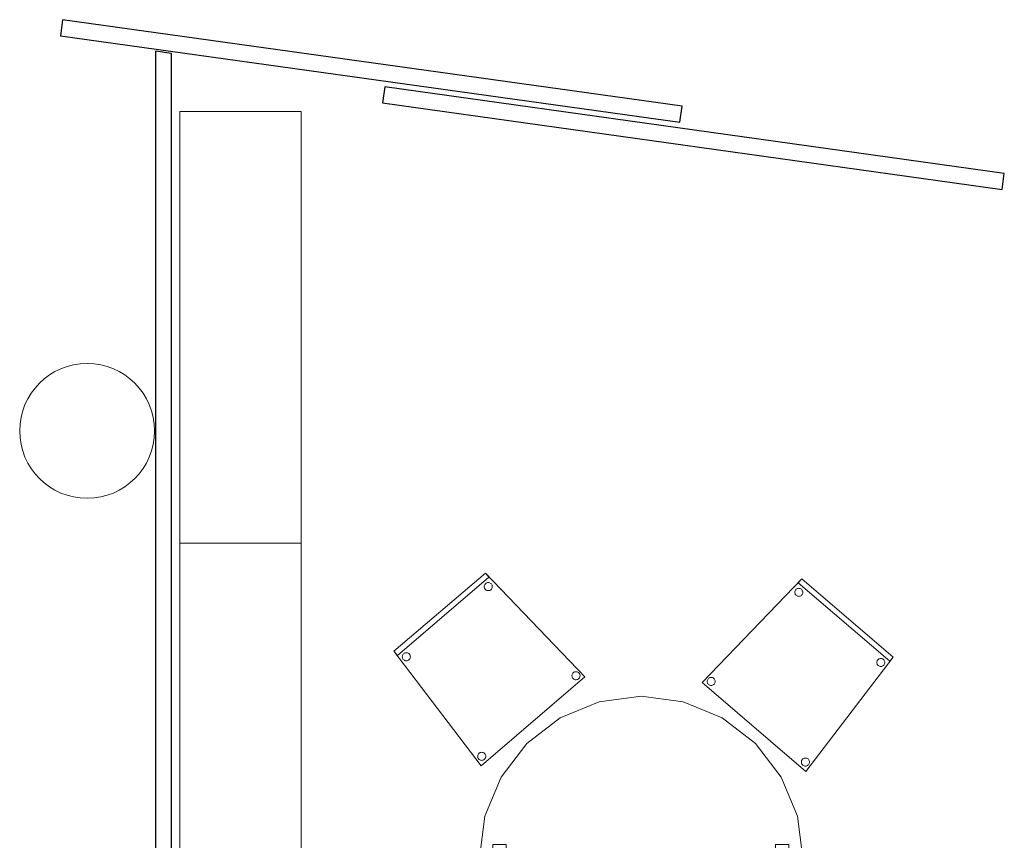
# Model space of a CAD drawing. Header units: metres. Extents: x 391.1 to 430.4, y 12.7 to 28.4.
# Tile 30 of 79: x 405.6 to 409.2, y 16.3 to 19.3. Entities that reach past the tile are written whole.
import ezdxf

# ---------------------------------------------------------------- set-up
doc = ezdxf.new("R2010")
doc.units = ezdxf.units.M
for name, color, linetype, lineweight in [('02_MOBILIARIO', 7, 'Continuous', 18), ('A-COLS-____-MCUT', 7, 'Continuous', 18), ('A-COLS-____-OTLN', 7, 'Continuous', 18), ('A-DETL-____-MBND', 7, 'Continuous', 18), ('A-WALL-____-MCUT', 7, 'Continuous', 25), ('A-WALL-____-OTLN', 7, 'Continuous', 25), ('Mobiliario', 7, 'Continuous', 18)]:
    doc.layers.add(name, color=color, linetype=linetype, lineweight=lineweight)

# ---------------------------------------------------------------- blocks, each defined once
blk = doc.blocks.new('Family - Mampara PB-155335-02_CLI_AIRE_P0')
at = {"layer": 'A-WALL-____-MCUT', "color": 253, "true_color": 0xaaaaaa}
for p, q in [((0.0086, 0.06), (0, 0)), ((6.0081, 0.06), (0.0086, 0.06)), ((6.0081, 0), (6.0081, 0.06)), ((0, 0), (6.0081, 0))]:
    blk.add_line(p, q, dxfattribs=at)
at = {"layer": 'A-WALL-____-OTLN', "color": 253, "true_color": 0xaaaaaa}
for p, q in [((0.0086, 0.06), (0, 0)), ((6.0081, 0.06), (0.0086, 0.06)), ((6.0081, 0), (6.0081, 0.06)), ((0, 0), (6.0081, 0))]:
    blk.add_line(p, q, dxfattribs=at)
at = {"layer": 'A-WALL-____-OTLN', "color": 253, "lineweight": 18, "true_color": 0xaaaaaa}
blk.add_line((0, 0), (6.0081, 0), dxfattribs=at)
blk = doc.blocks.new('Family - Porta PB-155453-02_CLI_AIRE_P0')
at = {"layer": 'A-WALL-____-MCUT', "color": 253, "true_color": 0xaaaaaa}
for p, q in [((2.32, 0.06), (0, 0.06)), ((0, 0.06), (0, 0)), ((2.32, 0), (2.32, 0.06)), ((0, 0), (2.32, 0))]:
    blk.add_line(p, q, dxfattribs=at)
at = {"layer": 'A-WALL-____-OTLN', "color": 253, "true_color": 0xaaaaaa}
for p, q in [((2.32, 0.06), (0, 0.06)), ((0, 0.06), (0, 0)), ((2.32, 0), (2.32, 0.06)), ((0, 0), (2.32, 0))]:
    blk.add_line(p, q, dxfattribs=at)
at = {"layer": 'A-WALL-____-OTLN', "color": 253, "lineweight": 18, "true_color": 0xaaaaaa}
blk.add_line((0, 0), (2.32, 0), dxfattribs=at)
blk = doc.blocks.new('Family - Armai 160x45_PB-155459-02_CLI_AIRE_P0')
at = {"layer": '02_MOBILIARIO', "color": 253, "true_color": 0xaaaaaa}
for p, q in [((0, 1.6), (0.45, 1.6)), ((0, 0), (0, 1.6)), ((0.45, 1.6), (0.45, 0)), ((0.45, 0), (0, 0))]:
    blk.add_line(p, q, dxfattribs=at)
at = {"layer": 'Mobiliario', "color": 253, "true_color": 0xaaaaaa}
for p, q in [((0.45, 1.6), (0, 1.6)), ((0, 1.6), (0, 0)), ((0.45, 0), (0.45, 1.6)), ((0, 0), (0.45, 0))]:
    blk.add_line(p, q, dxfattribs=at)
blk = doc.blocks.new('Family - Porta PB-155539-02_CLI_AIRE_P0')
at = {"layer": 'A-WALL-____-MCUT', "color": 253, "true_color": 0xaaaaaa}
for p, q in [((2.32, 0.06), (0, 0.06)), ((0, 0.06), (0, 0)), ((2.32, 0), (2.32, 0.06)), ((0, 0), (2.32, 0))]:
    blk.add_line(p, q, dxfattribs=at)
at = {"layer": 'A-WALL-____-OTLN', "color": 253, "true_color": 0xaaaaaa}
for p, q in [((2.32, 0.06), (0, 0.06)), ((0, 0.06), (0, 0)), ((2.32, 0), (2.32, 0.06)), ((0, 0), (2.32, 0))]:
    blk.add_line(p, q, dxfattribs=at)
at = {"layer": 'A-WALL-____-OTLN', "color": 253, "lineweight": 18, "true_color": 0xaaaaaa}
blk.add_line((0, 0), (2.32, 0), dxfattribs=at)
blk = doc.blocks.new('Family - Armai 160x45_PB-155543-02_CLI_AIRE_P0')
at = {"layer": '02_MOBILIARIO', "color": 253, "true_color": 0xaaaaaa}
for p, q in [((0, 1.6), (0.45, 1.6)), ((0, 0), (0, 1.6)), ((0.45, 1.6), (0.45, 0)), ((0.45, 0), (0, 0))]:
    blk.add_line(p, q, dxfattribs=at)
at = {"layer": 'Mobiliario', "color": 253, "true_color": 0xaaaaaa}
for p, q in [((0.45, 1.6), (0, 1.6)), ((0, 1.6), (0, 0)), ((0.45, 0), (0.45, 1.6)), ((0, 0), (0.45, 0))]:
    blk.add_line(p, q, dxfattribs=at)
blk = doc.blocks.new('Family - Cadira confident_PB-155622-02_CLI_AIRE_P0')
at = {"layer": 'A-DETL-____-MBND', "color": 253, "true_color": 0xaaaaaa}
for p, q in [((0, 0.3293), (0.369, 0.7145)), ((0.369, 0.7145), (0, 0.3293)), ((0.356, 0.6993), (0.369, 0.7145)), ((0.369, 0.7145), (0.356, 0.6993)), ((0.6953, 0.409), (0.356, 0.6993)), ((0.356, 0.6993), (0.6953, 0.409)), ((0.369, 0.7145), (0.7083, 0.4242)), ((0.7083, 0.4242), (0.369, 0.7145)), ((0.369, 0.7145), (0.7083, 0.4242)), ((0.7083, 0.4242), (0.369, 0.7145)), ((0.3435, 0.6643), (0.3438, 0.6669)), ((0.3438, 0.6669), (0.3435, 0.6643)), ((0.3437, 0.6617), (0.3435, 0.6643)), ((0.3435, 0.6643), (0.3437, 0.6617)), ((0.3444, 0.6592), (0.3437, 0.6617)), ((0.3437, 0.6617), (0.3444, 0.6592)), ((0.3438, 0.6669), (0.3444, 0.6694)), ((0.3444, 0.6694), (0.3438, 0.6669)), ((0.3444, 0.6694), (0.3456, 0.6718)), ((0.3456, 0.6718), (0.3444, 0.6694)), ((0.3454, 0.6568), (0.3444, 0.6592)), ((0.3444, 0.6592), (0.3454, 0.6568)), ((0.3456, 0.6718), (0.3471, 0.6739)), ((0.3471, 0.6739), (0.3456, 0.6718)), ((0.3471, 0.6739), (0.3489, 0.6757)), ((0.3489, 0.6757), (0.3471, 0.6739)), ((0.3489, 0.6757), (0.3511, 0.6772)), ((0.3511, 0.6772), (0.3489, 0.6757)), ((0.3511, 0.6772), (0.3535, 0.6783)), ((0.3535, 0.6783), (0.3511, 0.6772)), ((0.3535, 0.6783), (0.356, 0.6789)), ((0.356, 0.6789), (0.3535, 0.6783)), ((0.356, 0.6789), (0.3586, 0.6791)), ((0.3586, 0.6791), (0.356, 0.6789)), ((0.3586, 0.6791), (0.3612, 0.6789)), ((0.3612, 0.6789), (0.3586, 0.6791)), ((0.3612, 0.6789), (0.3637, 0.6782)), ((0.3637, 0.6782), (0.3612, 0.6789)), ((0.3637, 0.6782), (0.366, 0.677)), ((0.366, 0.677), (0.3637, 0.6782)), ((0.366, 0.677), (0.3681, 0.6755)), ((0.3681, 0.6755), (0.366, 0.677)), ((0.3681, 0.6755), (0.37, 0.6737)), ((0.37, 0.6737), (0.3681, 0.6755)), ((0.37, 0.6737), (0.3714, 0.6715)), ((0.3714, 0.6715), (0.37, 0.6737)), ((0.3724, 0.6589), (0.3713, 0.6566)), ((0.3713, 0.6566), (0.3724, 0.6589)), ((0.3714, 0.6715), (0.3725, 0.6692)), ((0.3725, 0.6692), (0.3714, 0.6715)), ((0.3731, 0.6615), (0.3724, 0.6589)), ((0.3724, 0.6589), (0.3731, 0.6615)), ((0.3725, 0.6692), (0.3732, 0.6666)), ((0.3732, 0.6666), (0.3725, 0.6692)), ((0.3734, 0.664), (0.3731, 0.6615)), ((0.3731, 0.6615), (0.3734, 0.664)), ((0.3732, 0.6666), (0.3734, 0.664)), ((0.3734, 0.664), (0.3732, 0.6666)), ((0.3469, 0.6547), (0.3454, 0.6568)), ((0.3454, 0.6568), (0.3469, 0.6547)), ((0.3487, 0.6528), (0.3469, 0.6547)), ((0.3469, 0.6547), (0.3487, 0.6528)), ((0.3508, 0.6513), (0.3487, 0.6528)), ((0.3487, 0.6528), (0.3508, 0.6513)), ((0.3532, 0.6502), (0.3508, 0.6513)), ((0.3508, 0.6513), (0.3532, 0.6502)), ((0.3557, 0.6495), (0.3532, 0.6502)), ((0.3532, 0.6502), (0.3557, 0.6495)), ((0.3583, 0.6492), (0.3557, 0.6495)), ((0.3557, 0.6495), (0.3583, 0.6492)), ((0.3609, 0.6494), (0.3583, 0.6492)), ((0.3583, 0.6492), (0.3609, 0.6494)), ((0.3634, 0.6501), (0.3609, 0.6494)), ((0.3609, 0.6494), (0.3634, 0.6501)), ((0.3658, 0.6512), (0.3634, 0.6501)), ((0.3634, 0.6501), (0.3658, 0.6512)), ((0.3679, 0.6527), (0.3658, 0.6512)), ((0.3658, 0.6512), (0.3679, 0.6527)), ((0.3698, 0.6545), (0.3679, 0.6527)), ((0.3679, 0.6527), (0.3698, 0.6545)), ((0.3713, 0.6566), (0.3698, 0.6545)), ((0.3698, 0.6545), (0.3713, 0.6566)), ((0.7083, 0.4242), (0.3849, 0)), ((0.3849, 0), (0.7083, 0.4242)), ((0.6475, 0.4043), (0.6477, 0.4069)), ((0.6477, 0.4069), (0.6475, 0.4043)), ((0.6477, 0.4017), (0.6475, 0.4043)), ((0.6475, 0.4043), (0.6477, 0.4017)), ((0.6477, 0.4069), (0.6484, 0.4094)), ((0.6484, 0.4094), (0.6477, 0.4069)), ((0.6483, 0.3992), (0.6477, 0.4017)), ((0.6477, 0.4017), (0.6483, 0.3992)), ((0.6484, 0.4094), (0.6495, 0.4118)), ((0.6495, 0.4118), (0.6484, 0.4094)), ((0.6495, 0.4118), (0.651, 0.4139)), ((0.651, 0.4139), (0.6495, 0.4118)), ((0.651, 0.4139), (0.6529, 0.4157)), ((0.6529, 0.4157), (0.651, 0.4139)), ((0.6529, 0.4157), (0.655, 0.4172)), ((0.655, 0.4172), (0.6529, 0.4157)), ((0.655, 0.4172), (0.6574, 0.4182)), ((0.6574, 0.4182), (0.655, 0.4172)), ((0.6574, 0.4182), (0.6599, 0.4189)), ((0.6599, 0.4189), (0.6574, 0.4182)), ((0.6599, 0.4189), (0.6625, 0.4191)), ((0.6625, 0.4191), (0.6599, 0.4189)), ((0.6625, 0.4191), (0.6651, 0.4188)), ((0.6651, 0.4188), (0.6625, 0.4191)), ((0.6651, 0.4188), (0.6676, 0.4181)), ((0.6676, 0.4181), (0.6651, 0.4188)), ((0.6676, 0.4181), (0.67, 0.417)), ((0.67, 0.417), (0.6676, 0.4181)), ((0.67, 0.417), (0.6721, 0.4155)), ((0.6721, 0.4155), (0.67, 0.417)), ((0.6721, 0.4155), (0.6739, 0.4137)), ((0.6739, 0.4137), (0.6721, 0.4155)), ((0.6739, 0.4137), (0.6754, 0.4115)), ((0.6754, 0.4115), (0.6739, 0.4137)), ((0.6754, 0.4115), (0.6765, 0.4091)), ((0.6765, 0.4091), (0.6754, 0.4115)), ((0.6765, 0.4091), (0.6771, 0.4066)), ((0.6771, 0.4066), (0.6765, 0.4091)), ((0.6771, 0.4066), (0.6773, 0.404)), ((0.6773, 0.404), (0.6771, 0.4066)), ((0.6773, 0.404), (0.6771, 0.4014)), ((0.6771, 0.4014), (0.6773, 0.404)), ((0.7083, 0.4242), (0.6953, 0.409)), ((0.6953, 0.409), (0.7083, 0.4242)), ((0.6494, 0.3968), (0.6483, 0.3992)), ((0.6483, 0.3992), (0.6494, 0.3968)), ((0.6509, 0.3947), (0.6494, 0.3968)), ((0.6494, 0.3968), (0.6509, 0.3947)), ((0.6527, 0.3928), (0.6509, 0.3947)), ((0.6509, 0.3947), (0.6527, 0.3928)), ((0.6548, 0.3913), (0.6527, 0.3928)), ((0.6527, 0.3928), (0.6548, 0.3913)), ((0.6571, 0.3902), (0.6548, 0.3913)), ((0.6548, 0.3913), (0.6571, 0.3902)), ((0.6597, 0.3895), (0.6571, 0.3902)), ((0.6571, 0.3902), (0.6597, 0.3895)), ((0.6622, 0.3892), (0.6597, 0.3895)), ((0.6597, 0.3895), (0.6622, 0.3892)), ((0.6648, 0.3894), (0.6622, 0.3892)), ((0.6622, 0.3892), (0.6648, 0.3894)), ((0.6674, 0.3901), (0.6648, 0.3894)), ((0.6648, 0.3894), (0.6674, 0.3901)), ((0.6697, 0.3912), (0.6674, 0.3901)), ((0.6674, 0.3901), (0.6697, 0.3912)), ((0.6719, 0.3926), (0.6697, 0.3912)), ((0.6697, 0.3912), (0.6719, 0.3926)), ((0.6737, 0.3944), (0.6719, 0.3926)), ((0.6719, 0.3926), (0.6737, 0.3944)), ((0.6753, 0.3966), (0.6737, 0.3944)), ((0.6737, 0.3944), (0.6753, 0.3966)), ((0.6764, 0.3989), (0.6753, 0.3966)), ((0.6753, 0.3966), (0.6764, 0.3989)), ((0.6771, 0.4014), (0.6764, 0.3989)), ((0.6764, 0.3989), (0.6771, 0.4014)), ((0.3849, 0), (0, 0.3293)), ((0, 0.3293), (0.3849, 0)), ((0.0183, 0.334), (0.0186, 0.3366)), ((0.0186, 0.3366), (0.0183, 0.334)), ((0.0185, 0.3314), (0.0183, 0.334)), ((0.0183, 0.334), (0.0185, 0.3314)), ((0.0192, 0.3289), (0.0185, 0.3314)), ((0.0185, 0.3314), (0.0192, 0.3289)), ((0.0186, 0.3366), (0.0193, 0.3391)), ((0.0193, 0.3391), (0.0186, 0.3366)), ((0.0202, 0.3265), (0.0192, 0.3289)), ((0.0192, 0.3289), (0.0202, 0.3265)), ((0.0193, 0.3391), (0.0204, 0.3414)), ((0.0204, 0.3414), (0.0193, 0.3391)), ((0.0204, 0.3414), (0.0219, 0.3436)), ((0.0219, 0.3436), (0.0204, 0.3414)), ((0.0219, 0.3436), (0.0238, 0.3454)), ((0.0238, 0.3454), (0.0219, 0.3436)), ((0.0238, 0.3454), (0.0259, 0.3469)), ((0.0259, 0.3469), (0.0238, 0.3454)), ((0.0259, 0.3469), (0.0283, 0.3479)), ((0.0283, 0.3479), (0.0259, 0.3469)), ((0.0283, 0.3479), (0.0308, 0.3486)), ((0.0308, 0.3486), (0.0283, 0.3479)), ((0.0308, 0.3486), (0.0334, 0.3488)), ((0.0334, 0.3488), (0.0308, 0.3486)), ((0.0334, 0.3488), (0.036, 0.3485)), ((0.036, 0.3485), (0.0334, 0.3488)), ((0.036, 0.3485), (0.0385, 0.3478)), ((0.0385, 0.3478), (0.036, 0.3485)), ((0.0385, 0.3478), (0.0408, 0.3467)), ((0.0408, 0.3467), (0.0385, 0.3478)), ((0.0408, 0.3467), (0.043, 0.3452)), ((0.043, 0.3452), (0.0408, 0.3467)), ((0.043, 0.3452), (0.0448, 0.3433)), ((0.0448, 0.3433), (0.043, 0.3452)), ((0.0448, 0.3433), (0.0463, 0.3412)), ((0.0463, 0.3412), (0.0448, 0.3433)), ((0.0472, 0.3286), (0.0461, 0.3263)), ((0.0461, 0.3263), (0.0472, 0.3286)), ((0.0463, 0.3412), (0.0473, 0.3388)), ((0.0473, 0.3388), (0.0463, 0.3412)), ((0.0479, 0.3311), (0.0472, 0.3286)), ((0.0472, 0.3286), (0.0479, 0.3311)), ((0.0473, 0.3388), (0.048, 0.3363)), ((0.048, 0.3363), (0.0473, 0.3388)), ((0.0482, 0.3337), (0.0479, 0.3311)), ((0.0479, 0.3311), (0.0482, 0.3337)), ((0.048, 0.3363), (0.0482, 0.3337)), ((0.0482, 0.3337), (0.048, 0.3363)), ((0.0217, 0.3244), (0.0202, 0.3265)), ((0.0202, 0.3265), (0.0217, 0.3244)), ((0.0235, 0.3225), (0.0217, 0.3244)), ((0.0217, 0.3244), (0.0235, 0.3225)), ((0.0257, 0.321), (0.0235, 0.3225)), ((0.0235, 0.3225), (0.0257, 0.321)), ((0.028, 0.3199), (0.0257, 0.321)), ((0.0257, 0.321), (0.028, 0.3199)), ((0.0305, 0.3192), (0.028, 0.3199)), ((0.028, 0.3199), (0.0305, 0.3192)), ((0.0331, 0.3189), (0.0305, 0.3192)), ((0.0305, 0.3192), (0.0331, 0.3189)), ((0.0357, 0.3191), (0.0331, 0.3189)), ((0.0331, 0.3189), (0.0357, 0.3191)), ((0.0382, 0.3198), (0.0357, 0.3191)), ((0.0357, 0.3191), (0.0382, 0.3198)), ((0.0406, 0.3208), (0.0382, 0.3198)), ((0.0382, 0.3198), (0.0406, 0.3208)), ((0.0427, 0.3223), (0.0406, 0.3208)), ((0.0406, 0.3208), (0.0427, 0.3223)), ((0.0446, 0.3241), (0.0427, 0.3223)), ((0.0427, 0.3223), (0.0446, 0.3241)), ((0.0461, 0.3263), (0.0446, 0.3241)), ((0.0446, 0.3241), (0.0461, 0.3263)), ((0.3679, 0.035), (0.3681, 0.0376)), ((0.3681, 0.0376), (0.3679, 0.035)), ((0.3681, 0.0376), (0.3688, 0.0401)), ((0.3688, 0.0401), (0.3681, 0.0376)), ((0.3688, 0.0401), (0.3699, 0.0424)), ((0.3699, 0.0424), (0.3688, 0.0401)), ((0.3699, 0.0424), (0.3714, 0.0445)), ((0.3714, 0.0445), (0.3699, 0.0424)), ((0.3714, 0.0445), (0.3733, 0.0464)), ((0.3733, 0.0464), (0.3714, 0.0445)), ((0.3733, 0.0464), (0.3755, 0.0478)), ((0.3755, 0.0478), (0.3733, 0.0464)), ((0.3755, 0.0478), (0.3778, 0.0489)), ((0.3778, 0.0489), (0.3755, 0.0478)), ((0.3778, 0.0489), (0.3803, 0.0496)), ((0.3803, 0.0496), (0.3778, 0.0489)), ((0.3803, 0.0496), (0.3829, 0.0498)), ((0.3829, 0.0498), (0.3803, 0.0496)), ((0.3829, 0.0498), (0.3855, 0.0495)), ((0.3855, 0.0495), (0.3829, 0.0498)), ((0.3855, 0.0495), (0.388, 0.0488)), ((0.388, 0.0488), (0.3855, 0.0495)), ((0.388, 0.0488), (0.3904, 0.0477)), ((0.3904, 0.0477), (0.388, 0.0488)), ((0.3904, 0.0477), (0.3925, 0.0462)), ((0.3925, 0.0462), (0.3904, 0.0477)), ((0.3925, 0.0462), (0.3943, 0.0443)), ((0.3943, 0.0443), (0.3925, 0.0462)), ((0.3943, 0.0443), (0.3958, 0.0422)), ((0.3958, 0.0422), (0.3943, 0.0443)), ((0.3958, 0.0422), (0.3969, 0.0398)), ((0.3969, 0.0398), (0.3958, 0.0422)), ((0.3969, 0.0398), (0.3975, 0.0373)), ((0.3975, 0.0373), (0.3969, 0.0398)), ((0.3975, 0.0373), (0.3977, 0.0347)), ((0.3977, 0.0347), (0.3975, 0.0373)), ((0.3681, 0.0324), (0.3679, 0.035)), ((0.3679, 0.035), (0.3681, 0.0324)), ((0.3687, 0.0298), (0.3681, 0.0324)), ((0.3681, 0.0324), (0.3687, 0.0298)), ((0.3698, 0.0275), (0.3687, 0.0298)), ((0.3687, 0.0298), (0.3698, 0.0275)), ((0.3713, 0.0253), (0.3698, 0.0275)), ((0.3698, 0.0275), (0.3713, 0.0253)), ((0.3731, 0.0235), (0.3713, 0.0253)), ((0.3713, 0.0253), (0.3731, 0.0235)), ((0.3752, 0.022), (0.3731, 0.0235)), ((0.3731, 0.0235), (0.3752, 0.022)), ((0.3776, 0.0208), (0.3752, 0.022)), ((0.3752, 0.022), (0.3776, 0.0208)), ((0.3801, 0.0201), (0.3776, 0.0208)), ((0.3776, 0.0208), (0.3801, 0.0201)), ((0.3827, 0.0199), (0.3801, 0.0201)), ((0.3801, 0.0201), (0.3827, 0.0199)), ((0.3852, 0.0201), (0.3827, 0.0199)), ((0.3827, 0.0199), (0.3852, 0.0201)), ((0.3878, 0.0207), (0.3852, 0.0201)), ((0.3852, 0.0201), (0.3878, 0.0207)), ((0.3901, 0.0218), (0.3878, 0.0207)), ((0.3878, 0.0207), (0.3901, 0.0218)), ((0.3923, 0.0233), (0.3901, 0.0218)), ((0.3901, 0.0218), (0.3923, 0.0233)), ((0.3941, 0.0251), (0.3923, 0.0233)), ((0.3923, 0.0233), (0.3941, 0.0251)), ((0.3957, 0.0272), (0.3941, 0.0251)), ((0.3941, 0.0251), (0.3957, 0.0272)), ((0.3968, 0.0296), (0.3957, 0.0272)), ((0.3957, 0.0272), (0.3968, 0.0296)), ((0.3975, 0.0321), (0.3968, 0.0296)), ((0.3968, 0.0296), (0.3975, 0.0321)), ((0.3977, 0.0347), (0.3975, 0.0321)), ((0.3975, 0.0321), (0.3977, 0.0347))]:
    blk.add_line(p, q, dxfattribs=at)
blk = doc.blocks.new('Family - Taula 240X120_PB-155700-02_CLI_AIRE_P0')
at = {"layer": 'A-DETL-____-MBND', "color": 253, "true_color": 0xaaaaaa}
for p, q in [((0.3, 2.3195), (0.4447, 2.3795)), ((0.4447, 2.3795), (0.3, 2.3195)), ((0.4447, 2.3795), (0.5999, 2.3999)), ((0.5999, 2.3999), (0.4447, 2.3795)), ((0.5999, 2.3999), (0.7552, 2.3795)), ((0.7552, 2.3795), (0.5999, 2.3999)), ((0.7552, 2.3795), (0.8999, 2.3195)), ((0.8999, 2.3195), (0.7552, 2.3795)), ((0.1757, 2.2242), (0.3, 2.3195)), ((0.3, 2.3195), (0.1757, 2.2242)), ((0.8999, 2.3195), (1.0242, 2.2242)), ((1.0242, 2.2242), (0.8999, 2.3195)), ((0.0804, 2.0999), (0.1757, 2.2242)), ((0.1757, 2.2242), (0.0804, 2.0999)), ((1.0242, 2.2242), (1.1195, 2.0999)), ((1.1195, 2.0999), (1.0242, 2.2242)), ((0.0204, 1.9552), (0.0804, 2.0999)), ((0.0804, 2.0999), (0.0204, 1.9552)), ((1.1195, 2.0999), (1.1795, 1.9552)), ((1.1795, 1.9552), (1.1195, 2.0999)), ((0, 1.7999), (0.0204, 1.9552)), ((0.0204, 1.9552), (0, 1.7999)), ((1.1795, 1.9552), (1.1999, 1.7999)), ((1.1999, 1.7999), (1.1795, 1.9552)), ((0.05, 1.7999), (0.05, 1.8499)), ((0.05, 1.8499), (0.1, 1.8499)), ((0.05, 1.8499), (0.05, 1.7999)), ((0.1, 1.8499), (0.05, 1.8499)), ((0.1, 1.8499), (0.1, 1.7999)), ((0.1, 1.7999), (0.1, 1.8499)), ((1.0978, 1.7999), (1.0978, 1.8499)), ((1.0978, 1.8499), (1.1478, 1.8499)), ((1.0978, 1.8499), (1.0978, 1.7999)), ((1.1478, 1.8499), (1.0978, 1.8499)), ((1.1478, 1.8499), (1.1478, 1.7999)), ((1.1478, 1.7999), (1.1478, 1.8499)), ((0, 0.5999), (0, 1.7999)), ((0, 1.7999), (0, 0.5999)), ((0.1, 1.7999), (0.05, 1.7999)), ((0.05, 1.7999), (0.1, 1.7999)), ((1.1478, 1.7999), (1.0978, 1.7999)), ((1.0978, 1.7999), (1.1478, 1.7999)), ((1.1999, 1.7999), (1.1999, 0.5999)), ((1.1999, 0.5999), (1.1999, 1.7999)), ((0.0204, 0.4447), (0, 0.5999)), ((0, 0.5999), (0.0204, 0.4447)), ((0.05, 0.6099), (0.1, 0.6099)), ((0.05, 0.5599), (0.05, 0.6099)), ((0.1, 0.6099), (0.05, 0.6099)), ((0.05, 0.6099), (0.05, 0.5599)), ((0.1, 0.6099), (0.1, 0.5599)), ((0.1, 0.5599), (0.1, 0.6099)), ((1.0978, 0.6099), (1.1478, 0.6099)), ((1.0978, 0.5599), (1.0978, 0.6099)), ((1.1478, 0.6099), (1.0978, 0.6099)), ((1.0978, 0.6099), (1.0978, 0.5599)), ((1.1478, 0.6099), (1.1478, 0.5599)), ((1.1478, 0.5599), (1.1478, 0.6099)), ((1.1999, 0.5999), (1.1795, 0.4447)), ((1.1795, 0.4447), (1.1999, 0.5999)), ((0.1, 0.5599), (0.05, 0.5599)), ((0.05, 0.5599), (0.1, 0.5599)), ((1.1478, 0.5599), (1.0978, 0.5599)), ((1.0978, 0.5599), (1.1478, 0.5599)), ((0.0804, 0.3), (0.0204, 0.4447)), ((0.0204, 0.4447), (0.0804, 0.3)), ((1.1795, 0.4447), (1.1195, 0.3)), ((1.1195, 0.3), (1.1795, 0.4447)), ((0.1757, 0.1757), (0.0804, 0.3)), ((0.0804, 0.3), (0.1757, 0.1757)), ((1.1195, 0.3), (1.0242, 0.1757)), ((1.0242, 0.1757), (1.1195, 0.3)), ((0.3, 0.0804), (0.1757, 0.1757)), ((0.1757, 0.1757), (0.3, 0.0804)), ((1.0242, 0.1757), (0.8999, 0.0804)), ((0.8999, 0.0804), (1.0242, 0.1757)), ((0.4447, 0.0204), (0.3, 0.0804)), ((0.3, 0.0804), (0.4447, 0.0204)), ((0.8999, 0.0804), (0.7552, 0.0204)), ((0.7552, 0.0204), (0.8999, 0.0804)), ((0.5999, 0), (0.4447, 0.0204)), ((0.4447, 0.0204), (0.5999, 0)), ((0.7552, 0.0204), (0.5999, 0)), ((0.5999, 0), (0.7552, 0.0204))]:
    blk.add_line(p, q, dxfattribs=at)
blk = doc.blocks.new('Family - Pilar PB-155883-02_CLI_AIRE_P0')
at = {"layer": 'A-COLS-____-MCUT', "color": 253, "true_color": 0xaaaaaa}
for start, end in [(360, 180), (180, 360)]:
    blk.add_arc((0.25, 0.25), 0.25, start, end, dxfattribs=at)
at = {"layer": 'A-COLS-____-OTLN', "color": 253, "true_color": 0xaaaaaa}
for start, end in [(360, 180), (180, 360)]:
    blk.add_arc((0.25, 0.25), 0.25, start, end, dxfattribs=at)
blk = doc.blocks.new('Family - Cadira confident_PB-155985-02_CLI_AIRE_P0')
at = {"layer": 'A-DETL-____-MBND', "color": 253, "true_color": 0xaaaaaa}
for p, q in [((0, 0.4242), (0.3393, 0.7145)), ((0.3393, 0.7145), (0, 0.4242)), ((0, 0.4242), (0.3393, 0.7145)), ((0.3393, 0.7145), (0, 0.4242)), ((0.3523, 0.6993), (0.013, 0.409)), ((0.013, 0.409), (0.3523, 0.6993)), ((0.3393, 0.7145), (0.7083, 0.3293)), ((0.7083, 0.3293), (0.3393, 0.7145)), ((0.3393, 0.7145), (0.3523, 0.6993)), ((0.3523, 0.6993), (0.3393, 0.7145)), ((0.3349, 0.664), (0.3352, 0.6666)), ((0.3352, 0.6666), (0.3349, 0.664)), ((0.3352, 0.6615), (0.3349, 0.664)), ((0.3349, 0.664), (0.3352, 0.6615)), ((0.3352, 0.6666), (0.3358, 0.6692)), ((0.3358, 0.6692), (0.3352, 0.6666)), ((0.3359, 0.6589), (0.3352, 0.6615)), ((0.3352, 0.6615), (0.3359, 0.6589)), ((0.3358, 0.6692), (0.3369, 0.6715)), ((0.3369, 0.6715), (0.3358, 0.6692)), ((0.337, 0.6566), (0.3359, 0.6589)), ((0.3359, 0.6589), (0.337, 0.6566)), ((0.3369, 0.6715), (0.3384, 0.6737)), ((0.3384, 0.6737), (0.3369, 0.6715)), ((0.3384, 0.6737), (0.3402, 0.6755)), ((0.3402, 0.6755), (0.3384, 0.6737)), ((0.3402, 0.6755), (0.3423, 0.677)), ((0.3423, 0.677), (0.3402, 0.6755)), ((0.3423, 0.677), (0.3446, 0.6782)), ((0.3446, 0.6782), (0.3423, 0.677)), ((0.3446, 0.6782), (0.3472, 0.6789)), ((0.3472, 0.6789), (0.3446, 0.6782)), ((0.3472, 0.6789), (0.3497, 0.6791)), ((0.3497, 0.6791), (0.3472, 0.6789)), ((0.3497, 0.6791), (0.3523, 0.6789)), ((0.3523, 0.6789), (0.3497, 0.6791)), ((0.3523, 0.6789), (0.3549, 0.6783)), ((0.3549, 0.6783), (0.3523, 0.6789)), ((0.3549, 0.6783), (0.3572, 0.6772)), ((0.3572, 0.6772), (0.3549, 0.6783)), ((0.3572, 0.6772), (0.3594, 0.6757)), ((0.3594, 0.6757), (0.3572, 0.6772)), ((0.3594, 0.6757), (0.3612, 0.6739)), ((0.3612, 0.6739), (0.3594, 0.6757)), ((0.3612, 0.6739), (0.3628, 0.6718)), ((0.3628, 0.6718), (0.3612, 0.6739)), ((0.3628, 0.6718), (0.3639, 0.6694)), ((0.3639, 0.6694), (0.3628, 0.6718)), ((0.364, 0.6592), (0.3629, 0.6568)), ((0.3629, 0.6568), (0.364, 0.6592)), ((0.3639, 0.6694), (0.3646, 0.6669)), ((0.3646, 0.6669), (0.3639, 0.6694)), ((0.3646, 0.6617), (0.364, 0.6592)), ((0.364, 0.6592), (0.3646, 0.6617)), ((0.3646, 0.6669), (0.3648, 0.6643)), ((0.3648, 0.6643), (0.3646, 0.6669)), ((0.3648, 0.6643), (0.3646, 0.6617)), ((0.3646, 0.6617), (0.3648, 0.6643)), ((0.3385, 0.6545), (0.337, 0.6566)), ((0.337, 0.6566), (0.3385, 0.6545)), ((0.3404, 0.6527), (0.3385, 0.6545)), ((0.3385, 0.6545), (0.3404, 0.6527)), ((0.3425, 0.6512), (0.3404, 0.6527)), ((0.3404, 0.6527), (0.3425, 0.6512)), ((0.3449, 0.6501), (0.3425, 0.6512)), ((0.3425, 0.6512), (0.3449, 0.6501)), ((0.3474, 0.6494), (0.3449, 0.6501)), ((0.3449, 0.6501), (0.3474, 0.6494)), ((0.35, 0.6492), (0.3474, 0.6494)), ((0.3474, 0.6494), (0.35, 0.6492)), ((0.3526, 0.6495), (0.35, 0.6492)), ((0.35, 0.6492), (0.3526, 0.6495)), ((0.3551, 0.6502), (0.3526, 0.6495)), ((0.3526, 0.6495), (0.3551, 0.6502)), ((0.3575, 0.6513), (0.3551, 0.6502)), ((0.3551, 0.6502), (0.3575, 0.6513)), ((0.3596, 0.6528), (0.3575, 0.6513)), ((0.3575, 0.6513), (0.3596, 0.6528)), ((0.3614, 0.6547), (0.3596, 0.6528)), ((0.3596, 0.6528), (0.3614, 0.6547)), ((0.3629, 0.6568), (0.3614, 0.6547)), ((0.3614, 0.6547), (0.3629, 0.6568)), ((0.3234, 0), (0, 0.4242)), ((0, 0.4242), (0.3234, 0)), ((0.013, 0.409), (0, 0.4242)), ((0, 0.4242), (0.013, 0.409)), ((0.031, 0.404), (0.0312, 0.4066)), ((0.0312, 0.4066), (0.031, 0.404)), ((0.0312, 0.4014), (0.031, 0.404)), ((0.031, 0.404), (0.0312, 0.4014)), ((0.0312, 0.4066), (0.0318, 0.4091)), ((0.0318, 0.4091), (0.0312, 0.4066)), ((0.0318, 0.4091), (0.0329, 0.4115)), ((0.0329, 0.4115), (0.0318, 0.4091)), ((0.0329, 0.4115), (0.0344, 0.4137)), ((0.0344, 0.4137), (0.0329, 0.4115)), ((0.0344, 0.4137), (0.0362, 0.4155)), ((0.0362, 0.4155), (0.0344, 0.4137)), ((0.0362, 0.4155), (0.0383, 0.417)), ((0.0383, 0.417), (0.0362, 0.4155)), ((0.0383, 0.417), (0.0407, 0.4181)), ((0.0407, 0.4181), (0.0383, 0.417)), ((0.0407, 0.4181), (0.0432, 0.4188)), ((0.0432, 0.4188), (0.0407, 0.4181)), ((0.0432, 0.4188), (0.0458, 0.4191)), ((0.0458, 0.4191), (0.0432, 0.4188)), ((0.0458, 0.4191), (0.0484, 0.4189)), ((0.0484, 0.4189), (0.0458, 0.4191)), ((0.0484, 0.4189), (0.0509, 0.4182)), ((0.0509, 0.4182), (0.0484, 0.4189)), ((0.0509, 0.4182), (0.0533, 0.4172)), ((0.0533, 0.4172), (0.0509, 0.4182)), ((0.0533, 0.4172), (0.0554, 0.4157)), ((0.0554, 0.4157), (0.0533, 0.4172)), ((0.0554, 0.4157), (0.0573, 0.4139)), ((0.0573, 0.4139), (0.0554, 0.4157)), ((0.0573, 0.4139), (0.0588, 0.4118)), ((0.0588, 0.4118), (0.0573, 0.4139)), ((0.0588, 0.4118), (0.0599, 0.4094)), ((0.0599, 0.4094), (0.0588, 0.4118)), ((0.0599, 0.4094), (0.0606, 0.4069)), ((0.0606, 0.4069), (0.0599, 0.4094)), ((0.0607, 0.4017), (0.06, 0.3992)), ((0.06, 0.3992), (0.0607, 0.4017)), ((0.0606, 0.4069), (0.0609, 0.4043)), ((0.0609, 0.4043), (0.0606, 0.4069)), ((0.0609, 0.4043), (0.0607, 0.4017)), ((0.0607, 0.4017), (0.0609, 0.4043)), ((0.0319, 0.3989), (0.0312, 0.4014)), ((0.0312, 0.4014), (0.0319, 0.3989)), ((0.0331, 0.3966), (0.0319, 0.3989)), ((0.0319, 0.3989), (0.0331, 0.3966)), ((0.0346, 0.3944), (0.0331, 0.3966)), ((0.0331, 0.3966), (0.0346, 0.3944)), ((0.0364, 0.3926), (0.0346, 0.3944)), ((0.0346, 0.3944), (0.0364, 0.3926)), ((0.0386, 0.3912), (0.0364, 0.3926)), ((0.0364, 0.3926), (0.0386, 0.3912)), ((0.041, 0.3901), (0.0386, 0.3912)), ((0.0386, 0.3912), (0.041, 0.3901)), ((0.0435, 0.3894), (0.041, 0.3901)), ((0.041, 0.3901), (0.0435, 0.3894)), ((0.0461, 0.3892), (0.0435, 0.3894)), ((0.0435, 0.3894), (0.0461, 0.3892)), ((0.0487, 0.3895), (0.0461, 0.3892)), ((0.0461, 0.3892), (0.0487, 0.3895)), ((0.0512, 0.3902), (0.0487, 0.3895)), ((0.0487, 0.3895), (0.0512, 0.3902)), ((0.0535, 0.3913), (0.0512, 0.3902)), ((0.0512, 0.3902), (0.0535, 0.3913)), ((0.0556, 0.3928), (0.0535, 0.3913)), ((0.0535, 0.3913), (0.0556, 0.3928)), ((0.0575, 0.3947), (0.0556, 0.3928)), ((0.0556, 0.3928), (0.0575, 0.3947)), ((0.0589, 0.3968), (0.0575, 0.3947)), ((0.0575, 0.3947), (0.0589, 0.3968)), ((0.06, 0.3992), (0.0589, 0.3968)), ((0.0589, 0.3968), (0.06, 0.3992)), ((0.7083, 0.3293), (0.3234, 0)), ((0.3234, 0), (0.7083, 0.3293)), ((0.6601, 0.3337), (0.6603, 0.3363)), ((0.6603, 0.3363), (0.6601, 0.3337)), ((0.6604, 0.3311), (0.6601, 0.3337)), ((0.6601, 0.3337), (0.6604, 0.3311)), ((0.6603, 0.3363), (0.661, 0.3388)), ((0.661, 0.3388), (0.6603, 0.3363)), ((0.6611, 0.3286), (0.6604, 0.3311)), ((0.6604, 0.3311), (0.6611, 0.3286)), ((0.661, 0.3388), (0.6621, 0.3412)), ((0.6621, 0.3412), (0.661, 0.3388)), ((0.6622, 0.3263), (0.6611, 0.3286)), ((0.6611, 0.3286), (0.6622, 0.3263)), ((0.6621, 0.3412), (0.6635, 0.3433)), ((0.6635, 0.3433), (0.6621, 0.3412)), ((0.6635, 0.3433), (0.6654, 0.3452)), ((0.6654, 0.3452), (0.6635, 0.3433)), ((0.6654, 0.3452), (0.6675, 0.3467)), ((0.6675, 0.3467), (0.6654, 0.3452)), ((0.6675, 0.3467), (0.6698, 0.3478)), ((0.6698, 0.3478), (0.6675, 0.3467)), ((0.6698, 0.3478), (0.6723, 0.3485)), ((0.6723, 0.3485), (0.6698, 0.3478)), ((0.6723, 0.3485), (0.6749, 0.3488)), ((0.6749, 0.3488), (0.6723, 0.3485)), ((0.6749, 0.3488), (0.6775, 0.3486)), ((0.6775, 0.3486), (0.6749, 0.3488)), ((0.6775, 0.3486), (0.68, 0.3479)), ((0.68, 0.3479), (0.6775, 0.3486)), ((0.68, 0.3479), (0.6824, 0.3469)), ((0.6824, 0.3469), (0.68, 0.3479)), ((0.6824, 0.3469), (0.6846, 0.3454)), ((0.6846, 0.3454), (0.6824, 0.3469)), ((0.6846, 0.3454), (0.6864, 0.3436)), ((0.6864, 0.3436), (0.6846, 0.3454)), ((0.6864, 0.3436), (0.6879, 0.3414)), ((0.6879, 0.3414), (0.6864, 0.3436)), ((0.6879, 0.3414), (0.6891, 0.3391)), ((0.6891, 0.3391), (0.6879, 0.3414)), ((0.6892, 0.3289), (0.6881, 0.3265)), ((0.6881, 0.3265), (0.6892, 0.3289)), ((0.6891, 0.3391), (0.6898, 0.3366)), ((0.6898, 0.3366), (0.6891, 0.3391)), ((0.6898, 0.3314), (0.6892, 0.3289)), ((0.6892, 0.3289), (0.6898, 0.3314)), ((0.6898, 0.3366), (0.69, 0.334)), ((0.69, 0.334), (0.6898, 0.3366)), ((0.69, 0.334), (0.6898, 0.3314)), ((0.6898, 0.3314), (0.69, 0.334)), ((0.6637, 0.3241), (0.6622, 0.3263)), ((0.6622, 0.3263), (0.6637, 0.3241)), ((0.6656, 0.3223), (0.6637, 0.3241)), ((0.6637, 0.3241), (0.6656, 0.3223)), ((0.6677, 0.3208), (0.6656, 0.3223)), ((0.6656, 0.3223), (0.6677, 0.3208)), ((0.6701, 0.3198), (0.6677, 0.3208)), ((0.6677, 0.3208), (0.6701, 0.3198)), ((0.6726, 0.3191), (0.6701, 0.3198)), ((0.6701, 0.3198), (0.6726, 0.3191)), ((0.6752, 0.3189), (0.6726, 0.3191)), ((0.6726, 0.3191), (0.6752, 0.3189)), ((0.6778, 0.3192), (0.6752, 0.3189)), ((0.6752, 0.3189), (0.6778, 0.3192)), ((0.6803, 0.3199), (0.6778, 0.3192)), ((0.6778, 0.3192), (0.6803, 0.3199)), ((0.6827, 0.321), (0.6803, 0.3199)), ((0.6803, 0.3199), (0.6827, 0.321)), ((0.6848, 0.3225), (0.6827, 0.321)), ((0.6827, 0.321), (0.6848, 0.3225)), ((0.6866, 0.3244), (0.6848, 0.3225)), ((0.6848, 0.3225), (0.6866, 0.3244)), ((0.6881, 0.3265), (0.6866, 0.3244)), ((0.6866, 0.3244), (0.6881, 0.3265)), ((0.3106, 0.0347), (0.3108, 0.0373)), ((0.3108, 0.0373), (0.3106, 0.0347)), ((0.3108, 0.0373), (0.3114, 0.0398)), ((0.3114, 0.0398), (0.3108, 0.0373)), ((0.3114, 0.0398), (0.3125, 0.0422)), ((0.3125, 0.0422), (0.3114, 0.0398)), ((0.3125, 0.0422), (0.314, 0.0443)), ((0.314, 0.0443), (0.3125, 0.0422)), ((0.314, 0.0443), (0.3158, 0.0462)), ((0.3158, 0.0462), (0.314, 0.0443)), ((0.3158, 0.0462), (0.3179, 0.0477)), ((0.3179, 0.0477), (0.3158, 0.0462)), ((0.3179, 0.0477), (0.3203, 0.0488)), ((0.3203, 0.0488), (0.3179, 0.0477)), ((0.3203, 0.0488), (0.3228, 0.0495)), ((0.3228, 0.0495), (0.3203, 0.0488)), ((0.3228, 0.0495), (0.3254, 0.0498)), ((0.3254, 0.0498), (0.3228, 0.0495)), ((0.3254, 0.0498), (0.328, 0.0496)), ((0.328, 0.0496), (0.3254, 0.0498)), ((0.328, 0.0496), (0.3305, 0.0489)), ((0.3305, 0.0489), (0.328, 0.0496)), ((0.3305, 0.0489), (0.3329, 0.0478)), ((0.3329, 0.0478), (0.3305, 0.0489)), ((0.3329, 0.0478), (0.335, 0.0464)), ((0.335, 0.0464), (0.3329, 0.0478)), ((0.335, 0.0464), (0.3369, 0.0445)), ((0.3369, 0.0445), (0.335, 0.0464)), ((0.3369, 0.0445), (0.3384, 0.0424)), ((0.3384, 0.0424), (0.3369, 0.0445)), ((0.3384, 0.0424), (0.3395, 0.0401)), ((0.3395, 0.0401), (0.3384, 0.0424)), ((0.3395, 0.0401), (0.3402, 0.0376)), ((0.3402, 0.0376), (0.3395, 0.0401)), ((0.3402, 0.0376), (0.3405, 0.035)), ((0.3405, 0.035), (0.3402, 0.0376)), ((0.3108, 0.0321), (0.3106, 0.0347)), ((0.3106, 0.0347), (0.3108, 0.0321)), ((0.3115, 0.0296), (0.3108, 0.0321)), ((0.3108, 0.0321), (0.3115, 0.0296)), ((0.3127, 0.0272), (0.3115, 0.0296)), ((0.3115, 0.0296), (0.3127, 0.0272)), ((0.3142, 0.0251), (0.3127, 0.0272)), ((0.3127, 0.0272), (0.3142, 0.0251)), ((0.316, 0.0233), (0.3142, 0.0251)), ((0.3142, 0.0251), (0.316, 0.0233)), ((0.3182, 0.0218), (0.316, 0.0233)), ((0.316, 0.0233), (0.3182, 0.0218)), ((0.3206, 0.0207), (0.3182, 0.0218)), ((0.3182, 0.0218), (0.3206, 0.0207)), ((0.3231, 0.0201), (0.3206, 0.0207)), ((0.3206, 0.0207), (0.3231, 0.0201)), ((0.3257, 0.0199), (0.3231, 0.0201)), ((0.3231, 0.0201), (0.3257, 0.0199)), ((0.3283, 0.0201), (0.3257, 0.0199)), ((0.3257, 0.0199), (0.3283, 0.0201)), ((0.3308, 0.0208), (0.3283, 0.0201)), ((0.3283, 0.0201), (0.3308, 0.0208)), ((0.3331, 0.022), (0.3308, 0.0208)), ((0.3308, 0.0208), (0.3331, 0.022)), ((0.3352, 0.0235), (0.3331, 0.022)), ((0.3331, 0.022), (0.3352, 0.0235)), ((0.3371, 0.0253), (0.3352, 0.0235)), ((0.3352, 0.0235), (0.3371, 0.0253)), ((0.3385, 0.0275), (0.3371, 0.0253)), ((0.3371, 0.0253), (0.3385, 0.0275)), ((0.3396, 0.0298), (0.3385, 0.0275)), ((0.3385, 0.0275), (0.3396, 0.0298)), ((0.3403, 0.0324), (0.3396, 0.0298)), ((0.3396, 0.0298), (0.3403, 0.0324)), ((0.3405, 0.035), (0.3403, 0.0324)), ((0.3403, 0.0324), (0.3405, 0.035))]:
    blk.add_line(p, q, dxfattribs=at)
blk = doc.blocks.new('LONDR55-XX_ZZ-ARQ-CAA-M3D-Londres55_ifc-1-02_CLI_AIRE_P0')
at = {"layer": '02_MOBILIARIO', "color": 253, "lineweight": 18, "true_color": 0xaaaaaa}
for name, p in [('Family - Armai 160x45_PB-155459-02_CLI_AIRE_P0', (406.182, 17.3844)), ('Family - Armai 160x45_PB-155543-02_CLI_AIRE_P0', (406.182, 15.7844)), ('Family - Cadira confident_PB-155985-02_CLI_AIRE_P0', (406.976, 16.5588)), ('Family - Cadira confident_PB-155622-02_CLI_AIRE_P0', (408.119, 16.5376)), ('Family - Taula 240X120_PB-155700-02_CLI_AIRE_P0', (407.2928, 14.4165))]:
    blk.add_blockref(name, p, dxfattribs=at)
at = {"layer": 'A-COLS-____-OTLN', "color": 253, "lineweight": 18, "true_color": 0xaaaaaa}
blk.add_blockref('Family - Pilar PB-155883-02_CLI_AIRE_P0', (405.5883, 17.5503), dxfattribs=at)
at = {"layer": 'A-WALL-____-OTLN', "color": 253, "lineweight": 18, "true_color": 0xaaaaaa}
for name, p, rotation in [('Family - Porta PB-155539-02_CLI_AIRE_P0', (405.739, 19.2656), 352.0516596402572), ('Family - Mampara PB-155335-02_CLI_AIRE_P0', (406.0913, 19.2087), 270), ('Family - Porta PB-155453-02_CLI_AIRE_P0', (406.9334, 19.0165), 352.0516596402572)]:
    blk.add_blockref(name, p, dxfattribs=dict(at, rotation=rotation))

msp = doc.modelspace()

# ---------------------------------------------------------------- block references
at = {"lineweight": 5}
msp.add_blockref('LONDR55-XX_ZZ-ARQ-CAA-M3D-Londres55_ifc-1-02_CLI_AIRE_P0', (0, 0), dxfattribs=at)

doc.saveas('drawing.dxf')
